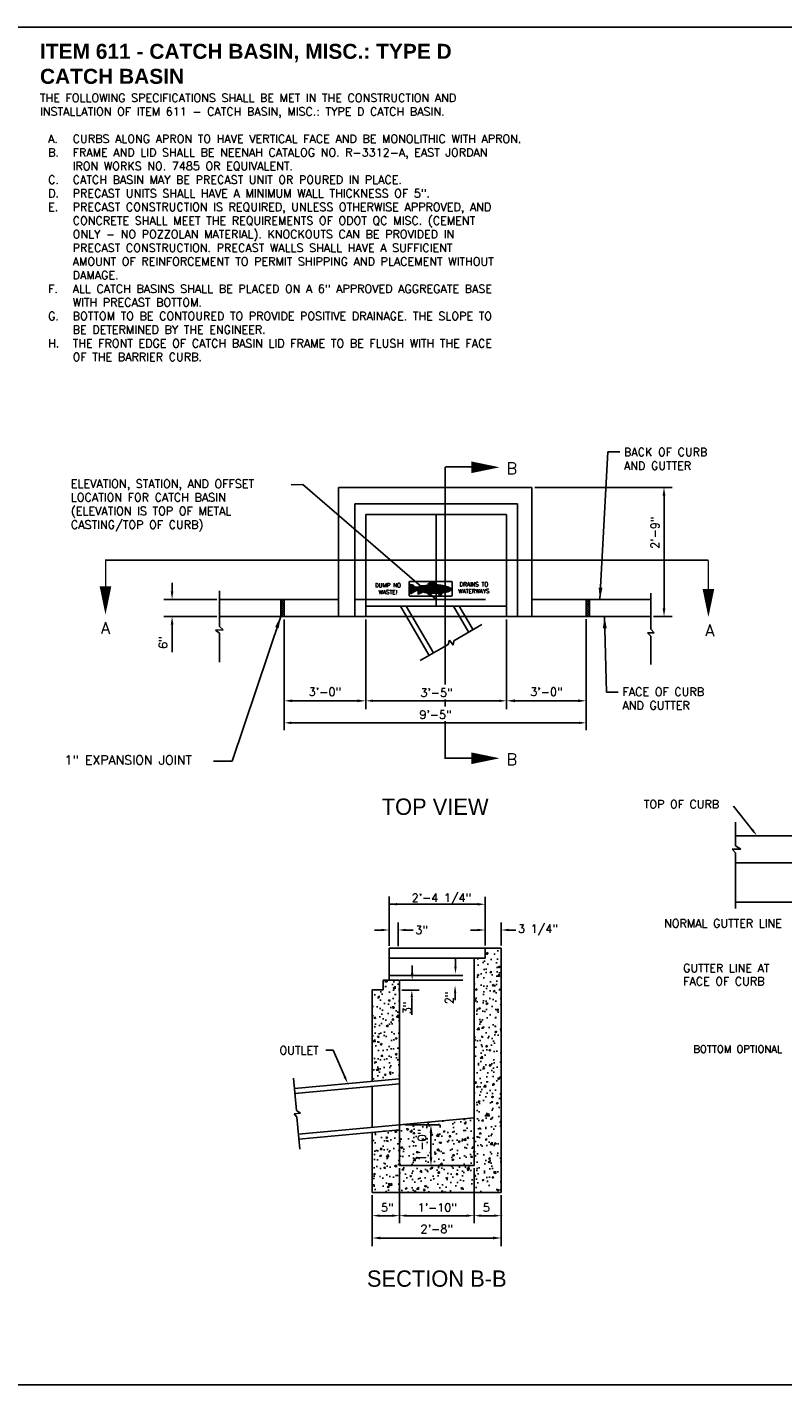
# Model space of a CAD drawing. Extents: x 32 to 184, y -138 to -117.
# Tile 1 of 2: x 123 to 135, y -138 to -117. Entities that reach past the tile are written whole.
import ezdxf
from ezdxf.enums import TextEntityAlignment as Align

# ---------------------------------------------------------------- set-up
doc = ezdxf.new("R2010")
doc.units = 0
doc.header["$LTSCALE"] = 20
doc.header["$MEASUREMENT"] = 0
doc.header["$PDMODE"] = 34
doc.header["$PDSIZE"] = 0.004
doc.linetypes.add('F', pattern=[0.15, 0.1, -0.05])
doc.linetypes.add('PHANTOM2', pattern=[1.25, 0.625, -0.125, 0.125, -0.125, 0.125, -0.125])
for name, color, linetype in [('CB', 1, 'Continuous'), ('HATCH', 247, 'Continuous'), ('HIDDEN', 50, 'F'), ('PHANTOM', 7, 'PHANTOM2'), ('text', 9, 'Continuous'), ('TITLE', 5, 'Continuous')]:
    doc.layers.add(name, color=color, linetype=linetype)
doc.styles.add('ODOT', font='AU101S01.SHX')
doc.styles.add('OL100', font='arial.ttf', dxfattribs={"height": 0.1})
doc.styles.add('ROMANS', font='simplex.shx', dxfattribs={"width": 0.85})
doc.styles.get("Standard").update_dxf_attribs({"font": 'simplex.shx'})
doc.dimstyles.new('COEC', dxfattribs={"dimscale": 13.9, "dimtxt": 0.18, "dimasz": 0.18, "dimexe": 0.18, "dimexo": 0.0625, "dimgap": 0.09, "dimtad": 1, "dimzin": 0, "dimdsep": 46, "dimtxsty": 'Standard', "dimcen": 0.09, "dimclrd": 256, "dimclre": 256, "dimclrt": 256, "dimaunit": 1, "dimadec": 4, "dimazin": 0, "dimtfac": 1, "dimtofl": 0, "dimtmove": 0, "dimatfit": 3, "dimfxl": 1, "dimtolj": 1, "dimtzin": 0, "dimlwd": -1, "dimlwe": -1, "dimarcsym": 0})
doc.dimstyles.get("Standard").update_dxf_attribs({"dimtxt": 0.18, "dimasz": 0.18, "dimexe": 0.18, "dimexo": 0.0625, "dimgap": 0.09, "dimtad": 0, "dimtih": 1, "dimtoh": 1, "dimdec": 4, "dimzin": 0, "dimdsep": 46, "dimtxsty": 'Standard', "dimcen": 0.09, "dimadec": 0, "dimazin": 0, "dimtfac": 1, "dimtdec": 4, "dimtofl": 0, "dimtmove": 0, "dimatfit": 3, "dimfxl": 1, "dimtolj": 1, "dimtzin": 0, "dimarcsym": 0})
pattern_1 = [(45, (72.21147, -5.952403), (-0.0176776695, 0.0176776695), []), (135, (72.21147, -5.952403), (-0.0176776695, -0.0176776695), [])]

# ---------------------------------------------------------------- blocks, each defined once
blk = doc.blocks.new('*D347')
at = {"layer": 'Defpoints', "color": 0, "transparency": 16777216}
for p in [(126.43, -125.722), (125.703, -125.982), (126.43, -125.982)]:
    blk.add_point(p, dxfattribs=at)
at = {"layer": 'text', "transparency": 16777216}
for p, q in [((125.703, -125.596), (125.703, -125.47)), ((126.386, -125.722), (125.577, -125.722)), ((126.386, -125.982), (125.577, -125.982)), ((125.703, -126.108), (125.703, -126.528))]:
    blk.add_line(p, q, dxfattribs=at)
for points in [[(125.682, -125.596), (125.724, -125.596), (125.703, -125.722)], [(125.682, -126.108), (125.724, -126.108), (125.703, -125.982)]]:
    blk.add_solid(points, dxfattribs=at)
at = {"layer": 'text', "transparency": 16777216, "insert": (125.565, -126.381), "char_height": 0.126, "attachment_point": 5, "rotation": 90}
blk.add_mtext('\\A1;6"', dxfattribs=at)
blk = doc.blocks.new('*D348')
at = {"layer": 'Defpoints', "color": 0, "transparency": 16777216}
for p in [(130.819, -125.982), (132.036, -126.812), (132.036, -127.271)]:
    blk.add_point(p, dxfattribs=at)
at = {"layer": 'text', "transparency": 16777216}
for p, q in [((130.819, -126.026), (130.819, -127.397)), ((132.036, -126.856), (132.036, -127.397)), ((130.945, -127.271), (131.91, -127.271))]:
    blk.add_line(p, q, dxfattribs=at)
for points in [[(130.945, -127.25), (130.945, -127.292), (130.819, -127.271)], [(131.91, -127.25), (131.91, -127.292), (132.036, -127.271)]]:
    blk.add_solid(points, dxfattribs=at)
at = {"layer": 'text', "transparency": 16777216, "insert": (131.428, -127.133), "char_height": 0.126, "attachment_point": 5}
blk.add_mtext('\\A1;{3\'-0"}', dxfattribs=at)
blk = doc.blocks.new('*D349')
at = {"layer": 'Defpoints', "color": 0, "transparency": 16777216}
for p in [(128.664, -125.982), (127.416, -126.812), (128.664, -127.271)]:
    blk.add_point(p, dxfattribs=at)
at = {"layer": 'text', "transparency": 16777216}
for p, q in [((128.664, -126.026), (128.664, -127.397)), ((127.416, -126.856), (127.416, -127.397)), ((127.542, -127.271), (128.538, -127.271))]:
    blk.add_line(p, q, dxfattribs=at)
for points in [[(127.542, -127.25), (127.542, -127.292), (127.416, -127.271)], [(128.538, -127.25), (128.538, -127.292), (128.664, -127.271)]]:
    blk.add_solid(points, dxfattribs=at)
at = {"layer": 'text', "transparency": 16777216, "insert": (128.04, -127.133), "char_height": 0.126, "attachment_point": 5}
blk.add_mtext('\\A1;{3\'-0"}', dxfattribs=at)
blk = doc.blocks.new('*D350')
at = {"layer": 'Defpoints', "color": 0, "transparency": 16777216}
for p in [(131.206, -124.009), (133.022, -125.982), (133.226, -125.982)]:
    blk.add_point(p, dxfattribs=at)
at = {"layer": 'text', "transparency": 16777216}
for p, q in [((131.249, -124.009), (133.352, -124.009)), ((133.226, -124.135), (133.226, -125.856)), ((133.066, -125.982), (133.352, -125.982))]:
    blk.add_line(p, q, dxfattribs=at)
for points in [[(133.205, -124.135), (133.247, -124.135), (133.226, -124.009)], [(133.205, -125.856), (133.247, -125.856), (133.226, -125.982)]]:
    blk.add_solid(points, dxfattribs=at)
at = {"layer": 'text', "transparency": 16777216, "insert": (133.088, -124.701), "char_height": 0.126, "attachment_point": 5, "rotation": 90}
blk.add_mtext('\\A1;2\'-9"', dxfattribs=at)
blk = doc.blocks.new('*D357')
at = {"layer": 'Defpoints', "color": 0, "transparency": 16777216}
for p in [(128.764, -134.788), (130.737, -134.788), (130.737, -135.481)]:
    blk.add_point(p, dxfattribs=at)
at = {"layer": 'text', "transparency": 16777216}
for p, q in [((128.764, -134.832), (128.764, -135.607)), ((130.737, -134.832), (130.737, -135.607)), ((128.89, -135.481), (130.611, -135.481))]:
    blk.add_line(p, q, dxfattribs=at)
for points in [[(128.89, -135.46), (128.89, -135.502), (128.764, -135.481)], [(130.611, -135.46), (130.611, -135.502), (130.737, -135.481)]]:
    blk.add_solid(points, dxfattribs=at)
at = {"layer": 'text', "transparency": 16777216, "insert": (129.751, -135.343), "char_height": 0.126, "attachment_point": 5}
blk.add_mtext('\\A1;2\'-8"', dxfattribs=at)
blk = doc.blocks.new('*D358')
at = {"layer": 'Defpoints', "color": 0, "transparency": 16777216}
for p in [(129.219, -133.75), (129.18, -134.373), (129.662, -134.373)]:
    blk.add_point(p, dxfattribs=at)
at = {"layer": 'text', "transparency": 16777216}
for p, q in [((129.262, -133.75), (129.788, -133.75)), ((129.662, -133.876), (129.662, -134.247)), ((129.223, -134.373), (129.788, -134.373))]:
    blk.add_line(p, q, dxfattribs=at)
for points in [[(129.641, -133.876), (129.683, -133.876), (129.662, -133.75)], [(129.641, -134.247), (129.683, -134.247), (129.662, -134.373)]]:
    blk.add_solid(points, dxfattribs=at)
at = {"layer": 'text', "transparency": 16777216, "insert": (129.524, -134.061), "char_height": 0.126, "attachment_point": 5, "rotation": 90}
blk.add_mtext('\\A1;1\'-0"', dxfattribs=at)

msp = doc.modelspace()

# ---------------------------------------------------------------- hatches: boundary and pattern name
at = {"layer": 'HATCH', "linetype": 'Continuous'}
h = msp.add_hatch(dxfattribs=at)
h.set_pattern_fill('ANSI31', color=256, scale=0.03)
h.set_pattern_definition([(45, (-46.958691, -153.1490274), (-0.00265165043, 0.00265165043), [])])
edge = h.paths.add_edge_path()
edge.add_line((129.348, -125.491), (129.374, -125.499))
edge.add_line((129.374, -125.499), (129.397, -125.511))
edge.add_line((129.397, -125.511), (129.418, -125.529))
edge.add_line((129.418, -125.529), (129.425, -125.532))
edge.add_line((129.425, -125.532), (129.475, -125.531))
edge.add_line((129.475, -125.531), (129.485, -125.528))
edge.add_line((129.485, -125.528), (129.482, -125.521))
edge.add_line((129.482, -125.521), (129.485, -125.517))
edge.add_line((129.485, -125.517), (129.489, -125.515))
edge.add_line((129.489, -125.515), (129.543, -125.514))
edge.add_line((129.543, -125.514), (129.614, -125.502))
edge.add_line((129.614, -125.502), (129.63, -125.492))
edge.add_line((129.63, -125.492), (129.615, -125.488))
edge.add_line((129.615, -125.488), (129.666, -125.458))
edge.add_arc((129.68, -125.482), 0.0278, 58.045, 119.8019, ccw=False)
edge.add_line((129.695, -125.459), (129.74, -125.493))
edge.add_line((129.74, -125.493), (129.774, -125.497))
edge.add_line((129.774, -125.497), (129.809, -125.502))
edge.add_line((129.809, -125.502), (129.839, -125.507))
edge.add_line((129.839, -125.507), (129.932, -125.532))
edge.add_line((129.932, -125.532), (129.956, -125.545))
edge.add_line((129.956, -125.545), (129.965, -125.56))
edge.add_line((129.965, -125.56), (129.959, -125.569))
edge.add_line((129.959, -125.569), (129.967, -125.579))
edge.add_line((129.967, -125.579), (129.949, -125.59))
edge.add_line((129.949, -125.59), (129.921, -125.603))
edge.add_line((129.921, -125.603), (129.867, -125.615))
edge.add_line((129.867, -125.615), (129.837, -125.617))
edge.add_line((129.837, -125.617), (129.806, -125.66))
edge.add_line((129.806, -125.66), (129.795, -125.659))
edge.add_line((129.795, -125.659), (129.785, -125.641))
edge.add_line((129.785, -125.641), (129.781, -125.626))
edge.add_line((129.781, -125.626), (129.667, -125.633))
edge.add_line((129.667, -125.633), (129.638, -125.66))
edge.add_line((129.638, -125.66), (129.612, -125.628))
edge.add_line((129.612, -125.628), (129.567, -125.615))
edge.add_line((129.567, -125.615), (129.541, -125.604))
edge.add_line((129.541, -125.604), (129.465, -125.64))
edge.add_line((129.465, -125.64), (129.465, -125.587))
edge.add_line((129.465, -125.587), (129.435, -125.587))
edge.add_line((129.435, -125.587), (129.373, -125.623))
edge.add_line((129.373, -125.623), (129.351, -125.634))
edge.add_line((129.351, -125.634), (129.347, -125.609))
edge.add_line((129.347, -125.609), (129.347, -125.59))
edge.add_line((129.347, -125.59), (129.349, -125.57))
edge.add_line((129.349, -125.57), (129.35, -125.545))
edge.add_line((129.35, -125.545), (129.352, -125.522))
edge.add_line((129.352, -125.522), (129.348, -125.491))
at = {"layer": 'HATCH'}
h = msp.add_hatch(dxfattribs=at)
h.set_pattern_fill('ANSI37', color=256, scale=0.2)
h.set_pattern_definition(pattern_1)
h.paths.add_polyline_path([(127.364, -125.982), (127.416, -125.982), (127.416, -125.722), (127.364, -125.722)])
h = msp.add_hatch(dxfattribs=at)
h.set_pattern_fill('ANSI37', color=256, scale=0.2)
h.set_pattern_definition(pattern_1)
h.paths.add_polyline_path([(132.036, -125.982), (132.088, -125.982), (132.088, -125.722), (132.036, -125.722)])
h = msp.add_hatch(dxfattribs=at)
h.set_pattern_fill('AR-CONC', color=256, scale=0.0385, style=0)
h.set_pattern_definition([(50, (102.10904, -139.1918), (0.2761452, -0.0241596), [0.028875, -0.317625]), (355, (102.10904, -139.1918), (-0.0534193, 0.289594), [0.0231, -0.2541]), (100.4514, (102.13205, -139.19381), (0.222726, 0.2654342), [0.02454, -0.2699397]), (46.1842, (102.10904, -139.1148), (0.4108878, -0.063725), [0.0433125, -0.4764375]), (96.6356, (102.1433, -139.1201), (0.359845, 0.3750354), [0.03681, -0.4049095]), (351.1842, (102.10904, -139.1148), (0.359845, 0.3750357), [0.03465, -0.38115]), (21, (102.14754, -139.13405), (0.2298092, -0.1550083), [0.028875, -0.317625]), (326, (102.14754, -139.13405), (0.0936764, 0.2791828), [0.0231, -0.2541]), (71.4514, (102.1667, -139.14697), (0.3234857, 0.1241742), [0.02454, -0.2699397]), (37.5, (102.10904, -139.1918), (0.00468154, 0.12816413), [0, -0.25102, 0, -0.25795, 0, -0.2550625]), (7.5, (102.10904, -139.1918), (0.1012818, 0.1518485), [0, -0.14707, 0, -0.245245, 0, -0.0972125]), (327.5, (102.02319, -139.1918), (0.20552164, -0.00868363), [0, -0.09625, 0, -0.3003, 0, -0.398475]), (317.5, (101.98469, -139.1918), (0.2245267, 0.0385404), [0, -0.125125, 0, -0.19943, 0, -0.282975])])
h.paths.add_polyline_path([(130.322, -134.373), (129.18, -134.373), (129.18, -133.828), (128.764, -133.866), (128.764, -134.788), (130.737, -134.788), (130.737, -131.05), (130.49, -131.05), (130.49, -131.206), (130.322, -131.206)])
h.paths.add_polyline_path([(129.18, -132.037), (129.18, -131.541), (128.932, -131.541), (128.932, -131.69), (128.764, -131.69), (128.764, -133.084), (129.18, -133.046)], flags=17)
h.paths.add_polyline_path([(130.322, -134.373), (130.322, -133.645), (129.18, -133.75), (129.18, -134.373)], flags=17)
h.paths.add_polyline_path([(129.418, -134.33), (129.418, -133.793), (129.631, -133.793), (129.631, -134.33)], flags=24)

# ---------------------------------------------------------------- linework, layer by layer
at = {"color": 9, "linetype": 'ByBlock'}
for p, q in [((127.416, -126.027), (127.416, -127.72)), ((132.036, -126.024), (132.036, -127.72)), ((128.664, -126.864), (128.664, -127.383)), ((130.819, -126.864), (130.819, -127.383)), ((128.776, -127.271), (130.707, -127.271)), ((127.528, -127.608), (131.924, -127.608)), ((129.021, -131.01), (129.021, -130.262)), ((130.49, -131.011), (130.49, -130.268)), ((130.378, -130.38), (129.021, -130.38)), ((129.145, -130.38), (129.379, -130.38)), ((129.021, -131.016), (129.021, -130.663)), ((129.163, -131.023), (129.163, -130.661)), ((130.49, -131.011), (130.49, -130.661)), ((128.91, -130.774), (128.798, -130.774)), ((129.276, -130.774), (129.388, -130.774)), ((130.378, -130.774), (130.265, -130.774)), ((130.849, -130.774), (130.961, -130.774)), ((129.375, -131.429), (129.375, -131.317)), ((129.033, -131.467), (130.149, -131.467)), ((129.193, -131.541), (130.149, -131.541)), ((129.219, -131.692), (129.481, -131.692)), ((130.031, -131.734), (130.031, -131.846)), ((129.369, -131.808), (129.369, -132.069)), ((129.369, -131.923), (129.369, -132.035))]:
    msp.add_line(p, q, dxfattribs=at)
at = {"color": 0, "linetype": 'ByBlock'}
for p, q in [((130.737, -131.011), (130.737, -130.661)), ((130.037, -131.332), (130.037, -131.22))]:
    msp.add_line(p, q, dxfattribs=at)
at = {"color": 9, "linetype": 'ByBlock'}
for points in [[(128.776, -127.289), (128.776, -127.252), (128.664, -127.271)], [(130.707, -127.289), (130.707, -127.252), (130.819, -127.271)], [(127.528, -127.626), (127.528, -127.589), (127.416, -127.608)], [(131.924, -127.626), (131.924, -127.589), (132.036, -127.608)], [(129.145, -130.361), (129.145, -130.399), (129.033, -130.38)], [(130.378, -130.361), (130.378, -130.399), (130.49, -130.38)], [(128.91, -130.755), (128.91, -130.792), (129.022, -130.774)], [(129.276, -130.755), (129.276, -130.792), (129.163, -130.774)], [(130.378, -130.755), (130.378, -130.792), (130.49, -130.774)], [(130.056, -131.332), (130.018, -131.332), (130.037, -131.444)], [(129.394, -131.429), (129.356, -131.429), (129.375, -131.541)], [(129.388, -131.804), (129.351, -131.804), (129.369, -131.692)], [(130.05, -131.734), (130.013, -131.734), (130.031, -131.622)]]:
    msp.add_solid(points, dxfattribs=at)
at = {"color": 0, "linetype": 'ByBlock'}
msp.add_solid([(130.849, -130.755), (130.849, -130.792), (130.737, -130.774)], dxfattribs=at)
at = {"layer": 'CB'}
for p, q in [((131.206, -124.009), (128.246, -124.009)), ((128.246, -124.009), (128.246, -125.722)), ((131.206, -125.722), (131.206, -124.009)), ((130.988, -124.258), (128.496, -124.258)), ((128.496, -124.258), (128.496, -125.722)), ((130.988, -125.982), (130.988, -124.258)), ((130.819, -124.426), (128.664, -124.426)), ((128.664, -124.426), (128.664, -125.722)), ((129.742, -125.826), (129.742, -124.426)), ((130.819, -125.982), (130.819, -124.426)), ((127.416, -125.722), (126.43, -125.722)), ((127.364, -125.982), (127.364, -125.722)), ((127.416, -125.982), (127.416, -125.722)), ((127.416, -125.722), (128.246, -125.722)), ((128.246, -125.722), (128.246, -125.982)), ((128.496, -125.722), (128.496, -125.982)), ((128.664, -125.722), (128.664, -125.982)), ((131.206, -125.982), (131.206, -125.722)), ((131.206, -125.722), (132.036, -125.722)), ((132.036, -125.722), (132.036, -125.982)), ((132.036, -125.722), (133.022, -125.722)), ((132.088, -125.722), (132.088, -125.982)), ((128.664, -125.826), (130.819, -125.826)), ((127.416, -125.982), (126.43, -125.982)), ((127.416, -125.982), (128.246, -125.982)), ((128.246, -125.982), (131.206, -125.982)), ((128.246, -125.982), (128.464, -125.982)), ((130.988, -125.982), (131.206, -125.982)), ((132.088, -125.982), (131.206, -125.982)), ((132.088, -125.982), (133.022, -125.982)), ((135.256, -129.333), (134.321, -129.333)), ((135.256, -129.749), (134.321, -129.749)), ((136.086, -130.349), (134.321, -130.349)), ((129.021, -131.206), (129.021, -131.05)), ((130.737, -131.05), (129.024, -131.05)), ((130.49, -131.206), (130.49, -131.05)), ((130.737, -134.788), (130.737, -131.05)), ((130.322, -131.206), (129.021, -131.206)), ((129.021, -131.206), (129.021, -131.541)), ((130.322, -134.373), (130.322, -131.206)), ((130.322, -131.206), (130.49, -131.206)), ((128.932, -131.541), (128.932, -131.69)), ((129.18, -131.541), (128.932, -131.541)), ((129.18, -132.037), (129.18, -131.541)), ((128.764, -133.084), (128.764, -131.69)), ((128.932, -131.69), (128.764, -131.69)), ((129.18, -134.373), (129.18, -132.037)), ((129.18, -132.037), (129.18, -134.373)), ((129.18, -132.037), (129.18, -132.296)), ((129.18, -133.046), (127.573, -133.194)), ((129.18, -133.124), (127.58, -133.271)), ((129.18, -133.75), (127.637, -133.892)), ((129.187, -133.827), (127.644, -133.969)), ((129.18, -134.373), (129.18, -133.75)), ((128.764, -134.788), (128.764, -133.866)), ((129.18, -134.373), (130.322, -134.373)), ((128.764, -134.788), (130.737, -134.788))]:
    msp.add_line(p, q, dxfattribs=at)
at = {"layer": 'CB', "color": 247, "linetype": 'F'}
msp.add_line((128.496, -125.722), (130.819, -125.722), dxfattribs=at)
at = {"layer": 'HATCH', "linetype": 'Continuous'}
for points in [[(129.337, -125.67, -0.431739), (129.328, -125.659), (129.328, -125.458, -0.38385), (129.337, -125.447), (129.975, -125.447, -0.414214), (129.985, -125.458), (129.985, -125.659, -0.413862), (129.975, -125.67), (129.337, -125.67)], [(129.695, -125.459), (129.74, -125.493), (129.774, -125.497), (129.809, -125.502), (129.839, -125.507), (129.932, -125.532), (129.956, -125.545), (129.965, -125.56), (129.959, -125.569), (129.967, -125.579), (129.949, -125.59), (129.921, -125.603), (129.867, -125.615), (129.837, -125.617), (129.806, -125.66), (129.795, -125.659), (129.785, -125.641), (129.781, -125.626), (129.667, -125.633), (129.638, -125.66), (129.612, -125.628), (129.567, -125.615), (129.541, -125.604), (129.465, -125.64), (129.465, -125.587), (129.435, -125.587), (129.373, -125.623), (129.351, -125.634), (129.347, -125.609), (129.347, -125.59), (129.349, -125.57), (129.35, -125.545), (129.352, -125.522), (129.348, -125.491), (129.374, -125.499), (129.397, -125.511), (129.418, -125.529), (129.425, -125.532), (129.475, -125.531), (129.485, -125.528), (129.482, -125.521), (129.485, -125.517), (129.489, -125.515), (129.543, -125.514), (129.614, -125.502), (129.63, -125.492), (129.615, -125.488), (129.666, -125.458, -0.276183)]]:
    msp.add_lwpolyline(points, format="xyb", close=True, dxfattribs=at)
at = {"layer": 'HIDDEN', "color": 2}
for p, q in [((129.194, -125.826), (129.633, -126.578)), ((129.284, -125.826), (129.7, -126.539)), ((130.006, -125.826), (130.239, -126.225)), ((130.096, -125.826), (130.306, -126.186)), ((128.764, -133.788), (128.764, -133.162)), ((130.322, -133.645), (129.18, -133.75))]:
    msp.add_line(p, q, dxfattribs=at)
at = {"layer": 'PHANTOM'}
for points in [[(130.712, -123.702, 0, 0.178, 0), (130.281, -123.702, 0.178, 0.178, 0)], [(124.685, -125.954, 0, 0.178, 0), (124.685, -125.523, 0.178, 0.178, 0)], [(133.905, -125.993, 0, 0.178, 0), (133.905, -125.563, 0.178, 0.178, 0)], [(130.712, -128.149, 0, 0.178, 0), (130.281, -128.149, 0.178, 0.178, 0)]]:
    msp.add_lwpolyline(points, format="xyseb", dxfattribs=at)
at = {"layer": 'PHANTOM', "const_width": 0.0223}
for points in [[(129.88, -123.695), (130.321, -123.695)], [(129.88, -123.695), (129.88, -127.023)], [(133.905, -125.122), (124.687, -125.122), (124.687, -125.549)], [(133.905, -125.122), (133.905, -125.563)], [(129.88, -127.246), (129.88, -127.36)], [(129.88, -127.582), (129.88, -128.147), (130.307, -128.147)]]:
    msp.add_lwpolyline(points, dxfattribs=at)
at = {"layer": 'text', "color": 9}
for p, q in [((128.664, -124.426), (128.664, -125.722)), ((126.43, -125.59), (126.43, -126.134)), ((133.022, -125.627), (133.022, -126.178)), ((126.43, -126.055), (126.43, -125.848)), ((133.022, -126.092), (133.022, -125.885)), ((126.43, -126.134), (126.485, -126.188)), ((130.014, -126.356), (130.44, -126.107)), ((126.485, -126.188), (126.366, -126.189)), ((126.366, -126.189), (126.43, -126.239)), ((126.43, -126.239), (126.43, -126.68)), ((129.944, -126.346), (129.925, -126.408)), ((130.001, -126.418), (129.944, -126.346)), ((130.014, -126.356), (130.001, -126.418)), ((133.076, -126.231), (132.976, -126.234)), ((132.976, -126.234), (133.022, -126.282)), ((133.022, -126.178), (133.076, -126.231)), ((133.022, -126.282), (133.022, -126.717)), ((129.499, -126.657), (129.925, -126.408)), ((134.578, -129.246), (134.288, -128.883)), ((134.321, -129.333), (134.321, -129.126)), ((134.321, -129.333), (134.321, -129.489)), ((134.266, -129.536), (134.321, -129.593)), ((134.403, -129.54), (134.266, -129.536)), ((134.321, -129.489), (134.403, -129.54)), ((134.321, -129.749), (134.321, -129.593)), ((134.321, -129.749), (134.321, -130.446)), ((128.166, -132.611), (128.054, -132.611)), ((128.344, -133.016), (128.166, -132.611)), ((127.559, -133.039), (127.604, -133.53)), ((127.669, -133.574), (127.569, -133.584)), ((127.569, -133.584), (127.613, -133.633)), ((127.604, -133.53), (127.669, -133.574)), ((127.613, -133.633), (127.658, -134.124))]:
    msp.add_line(p, q, dxfattribs=at)
at = {"layer": 'text', "color": 9, "linetype": 'ByBlock'}
for p, q in [((129.18, -134.412), (129.18, -135.252)), ((130.322, -134.412), (130.322, -135.252)), ((128.764, -134.827), (128.764, -135.252)), ((129.18, -134.84), (129.18, -135.252)), ((130.322, -134.84), (130.322, -135.252)), ((130.737, -134.827), (130.737, -135.252)), ((128.876, -135.14), (129.067, -135.14)), ((129.292, -135.14), (130.209, -135.14)), ((130.434, -135.14), (130.625, -135.14))]:
    msp.add_line(p, q, dxfattribs=at)
at = {"layer": 'text', "color": 1, "flags": 128}
msp.add_lwpolyline([(123.286, -116.975), (123.286, -137.725), (153.666, -137.725), (153.666, -116.975)], close=True, dxfattribs=at)
at = {"layer": 'text', "color": 9, "linetype": 'ByBlock'}
for p in [(129.18, -135.028), (130.322, -135.028), (129.18, -135.14), (130.322, -135.14), (130.737, -135.14)]:
    msp.add_point(p, dxfattribs=at)
at = {"layer": 'text', "color": 9}
for points in [[(134.593, -129.234), (134.564, -129.257), (134.648, -129.333)], [(128.361, -133.009), (128.327, -133.024), (128.389, -133.119)]]:
    msp.add_solid(points, dxfattribs=at)
at = {"layer": 'text', "color": 9, "linetype": 'ByBlock'}
for points in [[(128.876, -135.158), (128.876, -135.121), (128.764, -135.14)], [(129.067, -135.158), (129.067, -135.121), (129.18, -135.14)], [(129.292, -135.158), (129.292, -135.121), (129.18, -135.14)], [(130.209, -135.158), (130.209, -135.121), (130.322, -135.14)], [(130.434, -135.158), (130.434, -135.121), (130.322, -135.14)], [(130.625, -135.158), (130.625, -135.121), (130.737, -135.14)]]:
    msp.add_solid(points, dxfattribs=at)
at = {"layer": 'TITLE'}
msp.add_line((134.288, -128.883), (134.288, -128.883), dxfattribs=at)

# ---------------------------------------------------------------- texts
at = {"color": 9, "linetype": 'ByBlock', "style": 'ROMANS'}
for s, p in [('3\'-5"', (129.501, -127.209)), ('9\'-5"', (129.486, -127.545))]:
    msp.add_text(s, height=0.1246, dxfattribs=at).set_placement(p)
for s, p in [('2"', (130.005, -131.906)), ('3"', (129.36, -132.06))]:
    msp.add_text(s, height=0.125, rotation=90, dxfattribs=at).set_placement(p)
at = {"color": 9, "linetype": 'ByBlock', "char_height": 0.125, "attachment_point": 5}
for s, insert in [('\\A1;2\'-4 1/4"', (129.822, -130.301)), ('\\A1;3"', (129.519, -130.774)), ('\\A1;3 1/4"', (131.298, -130.774))]:
    msp.add_mtext(s, dxfattribs=dict(at, insert=insert))
at = {"layer": 'HATCH', "char_height": 0.0625, "attachment_point": 1}
for s, insert, width in [('\\pxqc;DUMP NO WASTE!', (128.757, -125.474), 0.49513), ('\\pxqc;DRAINS TO WATERWAYS', (130.06, -125.459), 0.51722)]:
    msp.add_mtext(s, dxfattribs=dict(at, insert=insert, width=width))
at = {"layer": 'PHANTOM', "char_height": 0.178, "attachment_point": 1}
for s, insert, width in [('{B}', (130.818, -123.63), 4.33104), ('A', (124.617, -126.067), 4.3311), ('A', (133.859, -126.107), 4.3311), ('{B}', (130.818, -128.077), 4.33104)]:
    msp.add_mtext(s, dxfattribs=dict(at, insert=insert, width=width))
at = {"layer": 'text', "style": 'ODOT'}
for s, p in [('TOP VIEW', (129.726, -128.889)), ('SECTION B-B', (129.751, -136.101))]:
    msp.add_text(s, height=0.25, dxfattribs=at).set_placement(p, align=Align.MIDDLE_CENTER)
at = {"layer": 'text', "color": 9, "style": 'ROMANS'}
for s, p in [('TOP OF CURB', (132.917, -128.914)), ('NORMAL GUTTER LINE', (133.229, -130.735)), ('GUTTER LINE AT', (133.519, -131.418)), ('FACE OF CURB', (133.519, -131.62)), ('OUTLET', (127.347, -132.675))]:
    msp.add_text(s, height=0.1246, dxfattribs=at).set_placement(p)
at = {"layer": 'text', "color": 9, "linetype": 'ByBlock', "style": 'ROMANS'}
for s, height, p in [('5"', 0.1246, (128.898, -135.077)), ('1\'-10"', 0.1246, (129.46, -135.077)), ('5', 0.125, (130.455, -135.077))]:
    msp.add_text(s, height=height, dxfattribs=at).set_placement(p)
at = {"layer": 'text', "insert": (123.683, -117.23), "char_height": 0.125, "attachment_point": 1, "style": 'OL100'}
msp.add_mtext_dynamic_manual_height_columns('\\A1;{\\fArial|b1|i0|c0|p34;\\H1.83329x;ITEM 611 - CATCH BASIN, MISC.: TYPE D CATCH BASIN\\P\\Fsimplex|c0;\\H0.54545x;THE FOLLOWING SPECIFICATIONS SHALL BE MET IN THE CONSTRUCTION AND INSTALLATION OF ITEM 611 - CATCH BASIN, MISC.: TYPE D CATCH BASIN.\\P\\P\\pxi-3,l4,t4;A.^ICURBS ALONG APRON TO HAVE VERTICAL FACE AND BE MONOLITHIC WITH APRON.\\PB.^IFRAME AND LID SHALL BE NEENAH CATALOG NO. R-3312-A, EAST JORDAN IRON WORKS NO. 7485 OR EQUIVALENT.\\PC.^ICATCH BASIN MAY BE PRECAST UNIT OR POURED IN PLACE.\\PD.^IPRECAST UNITS SHALL HAVE A MINIMUM WALL THICKNESS OF 5".\\PE.^IPRECAST CONSTRUCTION IS REQUIRED, UNLESS OTHERWISE APPROVED, AND CONCRETE SHALL MEET THE REQUIREMENTS OF ODOT QC MISC. (CEMENT ONLY - NO POZZOLAN MATERIAL). KNOCKOUTS CAN BE PROVIDED IN PRECAST CONSTRUCTION. PRECAST WALLS SHALL HAVE A SUFFICIENT AMOUNT OF REINFORCEMENT TO PERMIT SHIPPING AND PLACEMENT WITHOUT DAMAGE.\\PF.^IALL CATCH BASINS SHALL BE PLACED ON A 6" APPROVED AGGREGATE BASE WITH PRECAST BOTTOM.\\PG.^IBOTTOM TO BE CONTOURED TO PROVIDE POSITIVE DRAINAGE. THE SLOPE TO BE DETERMINED BY THE ENGINEER.\\PH.^ITHE FRONT EDGE OF CATCH BASIN LID FRAME TO BE FLUSH WITH THE FACE OF THE BARRIER CURB.}', width=6.95, gutter_width=0.63, heights=[18.599], dxfattribs=at)
at = {"layer": 'text', "attachment_point": 1}
for s, insert, char_height, width in [('BACK OF CURB AND GUTTER', (132.614, -123.407), 0.125, 1.69214), ('FACE OF CURB AND GUTTER', (132.591, -127.07), 0.125, 1.69214), ('1" EXPANSION JOINT', (124.06, -128.106), 0.14, 2.58971)]:
    msp.add_mtext(s, dxfattribs=dict(at, insert=insert, char_height=char_height, width=width))
at = {"layer": 'text', "linetype": 'Continuous', "insert": (124.156, -123.891), "char_height": 0.125, "width": 3.31326, "attachment_point": 1}
msp.add_mtext('ELEVATION, STATION, AND OFFSET LOCATION FOR CATCH BASIN (ELEVATION IS TOP OF METAL CASTING/TOP OF CURB)', dxfattribs=at)
at = {"layer": 'text', "color": 9, "insert": (135.035, -132.593), "char_height": 0.11214, "attachment_point": 6}
msp.add_mtext('{BOTTOM OPTIONAL}', dxfattribs=at)

# ---------------------------------------------------------------- dimensions: what is measured, and where the dimension line sits
at = {"layer": 'text', "color": 9}
dim = msp.add_linear_dim(base=(133.226, -125.982), p1=(131.206, -124.009), p2=(133.022, -125.982), angle=90, text='2\'-9"', dimstyle='COEC', override={"dimscale": 0.7}, dxfattribs=at)
dim.commit()
dim.dimension.update_dxf_attribs({"geometry": '*D350', "text_midpoint": (133.226, -124.701), "dimtype": 160})
for base, p1, p2, text, picture, middle in [((125.703, -125.982), (126.43, -125.722), (126.43, -125.982), '6"', '*D347', (125.565, -126.381)), ((129.662, -134.373), (129.219, -133.75), (129.18, -134.373), '1\'-0"', '*D358', (129.524, -134.061))]:
    dim = msp.add_linear_dim(base=base, p1=p1, p2=p2, angle=90, text=text, dimstyle='COEC', override={"dimscale": 0.7}, dxfattribs=at)
    dim.commit()
    dim.dimension.update_dxf_attribs({"geometry": picture, "text_midpoint": middle})
for base, p1, p2, text, picture, middle in [((128.664, -127.271), (127.416, -126.812), (128.664, -125.982), '{3\'-0"}', '*D349', (128.04, -127.133)), ((132.036, -127.271), (130.819, -125.982), (132.036, -126.812), '{3\'-0"}', '*D348', (131.428, -127.133)), ((130.737, -135.481), (128.764, -134.788), (130.737, -134.788), '2\'-8"', '*D357', (129.751, -135.343))]:
    dim = msp.add_linear_dim(base=base, p1=p1, p2=p2, text=text, dimstyle='COEC', override={"dimscale": 0.7}, dxfattribs=at)
    dim.commit()
    dim.dimension.update_dxf_attribs({"geometry": picture, "text_midpoint": middle})

# ---------------------------------------------------------------- leaders
at = {"layer": 'text'}
for points in [[(132.246, -125.722), (132.369, -123.466), (132.55, -123.466)], [(129.742, -125.722), (127.704, -123.966), (127.523, -123.968)], [(127.364, -125.982), (126.62, -128.195), (126.339, -128.195)], [(132.316, -125.982), (132.346, -127.137), (132.527, -127.137)]]:
    msp.add_leader(points, dimstyle='Standard', override={"dimtxt": 0.1875}, dxfattribs=at)

doc.saveas('drawing.dxf')
